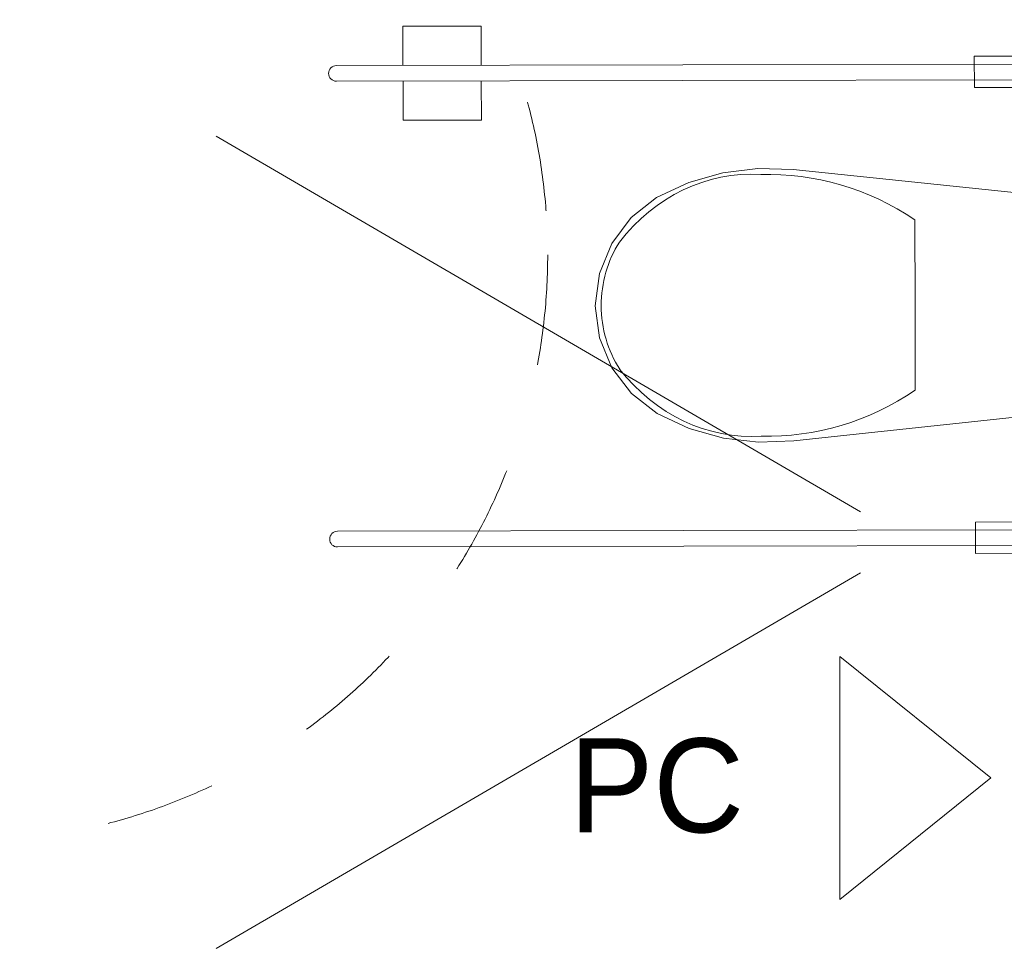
# Model space of a CAD drawing. Header units: millimetres. Extents: x -30280 to 22128, y -17757 to 4746.
# Tile 146 of 173: x -2983 to -1725, y -15852 to -14665. Entities that reach past the tile are written whole.
import ezdxf

# ---------------------------------------------------------------- set-up
doc = ezdxf.new("R2010")
doc.units = ezdxf.units.MM
doc.header["$MEASUREMENT"] = 0
doc.linetypes.add('Rayas Pequeñas', pattern=[282.222222, 141.111111, -141.111111])
for name, color, linetype, lineweight in [('Nuevo_01 2D_Mobiliari_Pluma_Nº__101', 252, 'Continuous', 5), ('Nuevo_01 Sanitaris_Pluma_Nº__1', 7, 'Continuous', 5), ('Nuevo_01_2D_Acabats_Pluma_Nº__20', 1, 'Continuous', 5)]:
    doc.layers.add(name, color=color, linetype=linetype, lineweight=lineweight)
doc.layers.add('Nuevo_01 Sanitaris', color=7, linetype='Continuous')
doc.styles.add('Estilo_Generado_1', font='txt')

# ---------------------------------------------------------------- blocks, each defined once
blk = doc.blocks.new('WC Discapacitados 27')
at = {"layer": 'Nuevo_01 Sanitaris_Pluma_Nº__1', "color": 7, "linetype": 'Continuous', "lineweight": 5}
for p, q in [((-57, 20), (-40.3, 20)), ((-57, 0), (-57, 20)), ((-40.3, 20), (-16, 20)), ((-16, 20), (-11.3, 20)), ((-16, 0), (-16, 20)), ((-11.3, 20), (0, 20)), ((0, 20), (11.3, 20)), ((11.3, 20), (16, 20)), ((16, 0), (16, 20)), ((16, 20), (40.3, 20)), ((40.3, 20), (57, 20)), ((57, 0), (57, 20)), ((0, 0), (11.3, 0)), ((11.3, 0), (16, 0)), ((16, 0), (40.3, 0)), ((40.3, 0), (57, 0)), ((-57, 0), (-40.3, 0)), ((-40.3, 0), (-16, 0)), ((-16, 0), (-11.3, 0)), ((-11.3, 0), (0, 0)), ((0, -151.4), (-108.9, -151.4)), ((108.9, -151.4), (0, -151.4)), ((-307.5, -705), (-357.5, -705)), ((-357.5, -705), (-357.5, -805)), ((-237.5, -705), (-287.5, -705)), ((-237.5, -805), (-237.5, -705)), ((-357.5, -805), (-307.5, -805)), ((-287.5, -805), (-237.5, -805))]:
    blk.add_line(p, q, dxfattribs=at)
at = {"layer": 'Nuevo_01 Sanitaris_Pluma_Nº__1', "color": 7, "linetype": 'Continuous', "lineweight": 5, "flags": 128}
for points in [[(-337.5, -5), (-257.5, -5), (-257.5, 0), (-337.5, 0)], [(-169.4, -396.7), (-157, -440.3), (-138, -481.3), (-112.4, -513.9), (-79.4, -538.8), (-41, -554.6), (0, -560), (41, -554.6), (79.4, -538.8), (112.4, -513.9), (138, -481.3), (157, -440.3), (169.4, -396.7), (174.9, -351.8), (173.3, -306.6), (141, 0), (-141, 0), (-173.3, -306.6), (-174.9, -351.8)], [(123, 0), (-123, 0), (-123, -5), (123, -5)], [(257.5, -5), (337.5, -5), (337.5, 0), (257.5, 0)], [(-317.5, -5), (-317.5, -75), (-277.5, -75), (-277.5, -5)], [(277.5, -5), (277.5, -75), (317.5, -75), (317.5, -5)]]:
    blk.add_lwpolyline(points, close=True, dxfattribs=at)
for points in [[(-307.5, -5), (-287.5, -5), (-287.5, -890, -1), (-307.5, -890)], [(287.5, -5), (307.5, -5), (307.5, -890, -1), (287.5, -890)]]:
    blk.add_lwpolyline(points, format="xyb", close=True, dxfattribs=at)
at = {"layer": 'Nuevo_01 Sanitaris_Pluma_Nº__1', "color": 7, "linetype": 'Continuous', "lineweight": 5}
for centre, major_axis, start_param, end_param in [((258.1, -339.4), (425.3, 0), 2.612188, 3.165208), ((-258.1, -339.4), (425.3, 0), 6.259567, 6.812588), ((89.5, -360.8), (256.9, 0), 3.085861, 3.98645), ((-89.5, -360.8), (256.9, 0), 5.438324, 6.338913), ((0.8, -431.2), (138.5, 0), 4.079884, 4.706528), ((-0.8, -431.2), (138.5, 0), 4.71825, 5.344894)]:
    blk.add_ellipse(centre, major_axis=major_axis, ratio=0.875546, start_param=start_param, end_param=end_param, dxfattribs=at)

msp = doc.modelspace()

# ---------------------------------------------------------------- linework, layer by layer
at = {"layer": 'Nuevo_01 2D_Mobiliari_Pluma_Nº__101', "color": 252, "linetype": 'Continuous', "lineweight": 5}
for p, q in [((-2732.2, -14814.2), (-1909.2, -15294)), ((-2732.2, -15851.8), (-1909.2, -15372))]:
    msp.add_line(p, q, dxfattribs=at)
at = {"layer": 'Nuevo_01 2D_Mobiliari_Pluma_Nº__101', "color": 252, "linetype": 'Rayas Pequeñas', "lineweight": 5}
msp.add_circle((-3058.7, -14966), 750, dxfattribs=at)
at = {"layer": 'Nuevo_01_2D_Acabats_Pluma_Nº__20', "color": 1, "linetype": 'Continuous', "lineweight": 5, "flags": 128}
msp.add_lwpolyline([(-1935.5, -15479), (-1935.5, -15789.2), (-1742.3, -15634.1)], close=True, dxfattribs=at)

# ---------------------------------------------------------------- block references
at = {"layer": 'Nuevo_01 Sanitaris', "color": 7, "linetype": 'Continuous', "lineweight": 5, "zscale": 1000, "rotation": 270.1270328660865}
msp.add_blockref('WC Discapacitados 27', (-1687.9, -15029.6), dxfattribs=at)

# ---------------------------------------------------------------- texts
at = {"layer": 'Nuevo_01_2D_Acabats_Pluma_Nº__20', "color": 1, "linetype": 'Continuous', "lineweight": 5, "insert": (-2057.9, -15705.3), "char_height": 120, "attachment_point": 9, "style": 'Estilo_Generado_1'}
msp.add_mtext('\\A1;{\\pqr;\\fCentury Gothic|b0|i0|c0|p0;\\W1.000000;PC}', dxfattribs=at)

doc.saveas('drawing.dxf')
